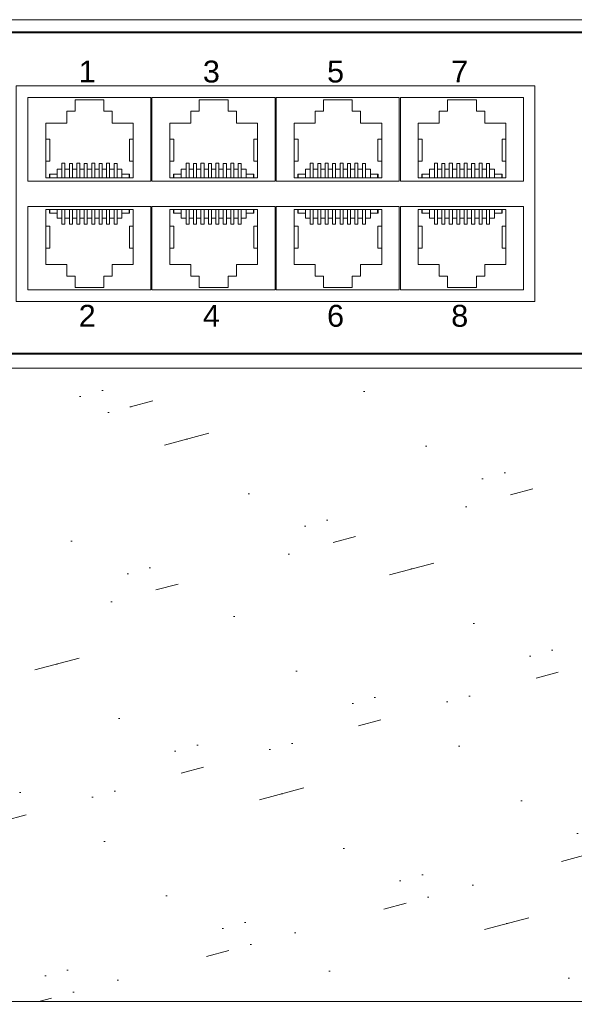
# Model space of a CAD drawing. Header units: millimetres. Extents: x 83969 to 164243, y -22860 to 4849.
# Tile 86 of 116: x 163445.87 to 163450.69, y -21374.84 to -21366.27. Entities that reach past the tile are written whole.
import ezdxf

# ---------------------------------------------------------------- set-up
doc = ezdxf.new("R2010")
doc.units = ezdxf.units.MM
doc.layers.get('0').update_dxf_attribs({"color": 251, "lineweight": 0})
doc.styles.add('Arial10', font='arial.ttf', dxfattribs={"height": 10})

# ---------------------------------------------------------------- blocks, each defined once
blk = doc.blocks.new('Panel zaślepiający 2U')
h = blk.add_hatch()
h.set_pattern_fill('GROUT', color=256, scale=0.25, angle=15, style=0)
h.set_pattern_definition([(15, (-221.187624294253, -203.5279369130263), (-0.3507189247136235, 2.535626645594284), [0.3175, -2.2225]), (15, (-221.1274679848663, -202.5257175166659), (-0.6574003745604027, 2.453451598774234), [0, -2.54]), (15, (-221.8009871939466, -203.6922870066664), (0.2626439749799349, 2.699976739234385), [0, -2.54]), (15, (-222.2940374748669, -201.8521983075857), (1.796051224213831, 3.110851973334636), [0.635, -4.445]), (15, (-220.0430735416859, -202.8925552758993), (-0.6574003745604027, 2.453451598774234), [0, -2.54]), (15, (-220.5742613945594, -203.3635868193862), (-0.04403747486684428, 2.617801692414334), [0, -2.54]), (15, (-220.3497549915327, -202.9747303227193), (-0.6574003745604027, 2.453451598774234), [0, -2.54]), (15, (-221.9873560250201, -201.7700232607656), (-0.6574003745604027, 2.453451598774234), [0, -2.54])])
h.paths.add_polyline_path([(46.67249973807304, 6.476403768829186e-08), (48.89499973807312, 6.476403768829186e-08), (48.89499973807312, 4.445000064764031), (48.89500005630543, 8.889999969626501), (46.67250005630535, 8.889999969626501), (46.67250005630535, 8.578849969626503, -0.9999999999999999), (46.36135005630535, 8.578849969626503), (46.36135005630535, 8.802988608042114), (2.533650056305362, 8.802988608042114), (2.533650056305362, 8.578849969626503, -0.9999999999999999), (2.222500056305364, 8.578849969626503), (2.222500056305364, 8.889999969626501), (5.630533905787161e-08, 8.889999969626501), (5.630533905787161e-08, 4.444999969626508), (-2.619269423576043e-07, 6.476403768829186e-08), (2.222499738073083, 6.476403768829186e-08), (2.222499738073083, 0.3111500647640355, -0.9999999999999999), (2.53364973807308, 0.3111500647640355), (2.53364973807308, 0.03924461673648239), (46.36134973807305, 0.03924461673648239), (46.36134973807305, 0.3111500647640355, -0.9999999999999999), (46.67249973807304, 0.3111500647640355)])
for p, q in [((46.36135005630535, 8.802988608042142), (2.533650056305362, 8.802988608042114)), ((46.36134973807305, 0.03924461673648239), (2.53364973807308, 0.03924461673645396))]:
    blk.add_line(p, q)
blk = doc.blocks.new('Panel modularny_24_port_1U')
at = {"color": 0}
blk.add_line((-6.493726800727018e-08, 5.612997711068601e-08), (48.89499993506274, 5.612997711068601e-08), dxfattribs=at)
blk = doc.blocks.new('Switch 24xGE')
at = {"color": 144}
for points in [[(-306.449629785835, 0), (0, 0), (0, 27.95462635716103), (-306.449629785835, 27.95462635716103)], [(-185.0995380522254, 23.25212292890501), (-139.9998358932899, 23.25212292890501), (-139.9998358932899, 4.506366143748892), (-185.0995380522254, 4.506366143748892)]]:
    blk.add_lwpolyline(points, close=True, dxfattribs=at)
blk.add_lwpolyline([(-272.4494656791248, 27.87565783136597), (-33.99983589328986, 27.87565783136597), (-33.99983589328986, -0.0789685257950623), (-272.4494656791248, -0.0789685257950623)], close=True)
for points in [[(-173.3998358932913, 22.25212292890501), (-173.3998358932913, 14.98140543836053), (-184.0995380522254, 14.98140543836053), (-184.0995380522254, 22.25212292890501), (-173.3998358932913, 22.25212292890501)], [(-182.5461508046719, 15.25891076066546), (-182.5461508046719, 20.02562278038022), (-180.7096501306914, 20.02562278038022), (-180.7096501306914, 21.05431818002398), (-179.9857533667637, 21.05431818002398), (-179.9857533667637, 22.05338038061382), (-177.4838645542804, 22.05338038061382), (-177.4838645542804, 21.05431818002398), (-176.7599677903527, 21.05431818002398), (-176.759967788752, 20.02562278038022), (-174.9234671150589, 20.02562278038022), (-174.9234671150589, 15.25891076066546), (-182.5461508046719, 15.25891076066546), (-182.227293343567, 15.25891076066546), (-182.227293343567, 15.57640934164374), (-182.1955434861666, 15.57640934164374), (-182.1955434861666, 15.25891076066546), (-182.1955434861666, 15.57640934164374), (-181.5605463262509, 15.57640934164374), (-181.5605463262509, 15.25891076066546), (-181.5605463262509, 16.02090735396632), (-181.1350982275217, 16.02090735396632), (-181.1350982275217, 15.25891076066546), (-181.1350982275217, 16.53998001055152), (-180.8683994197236, 16.53998001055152), (-180.8683994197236, 15.25891076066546), (-180.8683994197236, 16.02090735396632), (-180.4874011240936, 16.02090735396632), (-180.4874011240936, 15.25891076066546), (-180.4874011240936, 16.51988009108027), (-180.2207023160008, 16.51988009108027), (-180.2207023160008, 15.25891076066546), (-180.2207023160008, 16.02090735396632), (-179.8397040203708, 16.02090735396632), (-179.8397040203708, 15.25891076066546), (-179.8397040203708, 16.54001355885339), (-179.5730052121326, 16.54001355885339), (-179.5730052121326, 15.25891076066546), (-179.5730052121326, 16.02090735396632), (-179.1920069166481, 16.02090735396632), (-179.1920069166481, 15.25891076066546), (-179.1920069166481, 16.51985596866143), (-178.9253081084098, 16.51985596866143), (-178.9253081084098, 15.25891076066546), (-178.9253081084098, 16.02090735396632), (-178.5443098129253, 16.02090735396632), (-178.5443098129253, 15.25891076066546), (-178.5443098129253, 16.54001355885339), (-178.2776110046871, 16.54001355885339), (-178.2776110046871, 15.25891076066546), (-178.2776110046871, 16.02090735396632), (-177.8966127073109, 16.02090735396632), (-177.8966127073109, 15.25891076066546), (-177.8966127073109, 16.51988177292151), (-177.6299139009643, 16.51985596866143), (-177.6299139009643, 15.25891076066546), (-177.6299139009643, 16.02090735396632), (-177.2489156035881, 16.02090735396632), (-177.2489156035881, 15.25891076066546), (-177.2489156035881, 16.54001355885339), (-176.9822167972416, 16.54001355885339), (-176.9822167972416, 15.25891076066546), (-176.9822167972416, 16.02090735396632), (-176.6012184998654, 16.02090735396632), (-176.6012184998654, 15.25891076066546), (-176.6012184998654, 16.51988177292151), (-176.3345196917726, 16.51985596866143), (-176.3345196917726, 15.25891076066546), (-176.3345196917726, 16.02090735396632), (-175.9090715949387, 16.02090735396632), (-175.9090715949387, 15.25891076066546), (-175.9090715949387, 15.57640934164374), (-175.2740744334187, 15.57635639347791), (-175.2740744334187, 15.25891076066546), (-175.2740744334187, 15.57635639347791), (-175.2423245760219, 15.57635639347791), (-175.2423245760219, 15.25891076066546)], [(-162.599835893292, 22.25212292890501), (-162.599835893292, 14.98140543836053), (-173.2995380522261, 14.98140543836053), (-173.2995380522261, 22.25212292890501), (-162.599835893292, 22.25212292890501)], [(-171.7461508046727, 15.25891076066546), (-171.7461508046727, 20.02562278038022), (-169.9096501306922, 20.02562278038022), (-169.9096501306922, 21.05431818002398), (-169.1857533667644, 21.05431818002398), (-169.1857533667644, 22.05338038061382), (-166.6838645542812, 22.05338038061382), (-166.6838645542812, 21.05431818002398), (-165.9599677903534, 21.05431818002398), (-165.9599677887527, 20.02562278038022), (-164.1234671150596, 20.02562278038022), (-164.1234671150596, 15.25891076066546), (-171.7461508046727, 15.25891076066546), (-171.4272933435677, 15.25891076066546), (-171.4272933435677, 15.57640934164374), (-171.3955434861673, 15.57640934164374), (-171.3955434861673, 15.25891076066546), (-171.3955434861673, 15.57640934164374), (-170.7605463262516, 15.57640934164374), (-170.7605463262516, 15.25891076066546), (-170.7605463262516, 16.02090735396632), (-170.3350982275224, 16.02090735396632), (-170.3350982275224, 15.25891076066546), (-170.3350982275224, 16.53998001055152), (-170.0683994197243, 16.53998001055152), (-170.0683994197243, 15.25891076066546), (-170.0683994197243, 16.02090735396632), (-169.6874011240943, 16.02090735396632), (-169.6874011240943, 15.25891076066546), (-169.6874011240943, 16.51988009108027), (-169.4207023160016, 16.51988009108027), (-169.4207023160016, 15.25891076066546), (-169.4207023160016, 16.02090735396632), (-169.0397040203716, 16.02090735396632), (-169.0397040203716, 15.25891076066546), (-169.0397040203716, 16.54001355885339), (-168.7730052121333, 16.54001355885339), (-168.7730052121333, 15.25891076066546), (-168.7730052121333, 16.02090735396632), (-168.3920069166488, 16.02090735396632), (-168.3920069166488, 15.25891076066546), (-168.3920069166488, 16.51985596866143), (-168.1253081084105, 16.51985596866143), (-168.1253081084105, 15.25891076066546), (-168.1253081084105, 16.02090735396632), (-167.7443098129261, 16.02090735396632), (-167.7443098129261, 15.25891076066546), (-167.7443098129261, 16.54001355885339), (-167.4776110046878, 16.54001355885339), (-167.4776110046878, 15.25891076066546), (-167.4776110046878, 16.02090735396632), (-167.0966127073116, 16.02090735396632), (-167.0966127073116, 15.25891076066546), (-167.0966127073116, 16.51988177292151), (-166.829913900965, 16.51985596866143), (-166.829913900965, 15.25891076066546), (-166.829913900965, 16.02090735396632), (-166.4489156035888, 16.02090735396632), (-166.4489156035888, 15.25891076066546), (-166.4489156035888, 16.54001355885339), (-166.1822167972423, 16.54001355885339), (-166.1822167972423, 15.25891076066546), (-166.1822167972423, 16.02090735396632), (-165.8012184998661, 16.02090735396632), (-165.8012184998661, 15.25891076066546), (-165.8012184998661, 16.51988177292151), (-165.5345196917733, 16.51985596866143), (-165.5345196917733, 15.25891076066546), (-165.5345196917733, 16.02090735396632), (-165.1090715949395, 16.02090735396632), (-165.1090715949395, 15.25891076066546), (-165.1090715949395, 15.57640934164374), (-164.4740744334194, 15.57635639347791), (-164.4740744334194, 15.25891076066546), (-164.4740744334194, 15.57635639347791), (-164.4423245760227, 15.57635639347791), (-164.4423245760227, 15.25891076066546)], [(-151.7998358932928, 22.25212292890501), (-151.7998358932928, 14.98140543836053), (-162.4995380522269, 14.98140543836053), (-162.4995380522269, 22.25212292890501), (-151.7998358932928, 22.25212292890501)], [(-160.9461508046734, 15.25891076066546), (-160.9461508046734, 20.02562278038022), (-159.1096501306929, 20.02562278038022), (-159.1096501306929, 21.05431818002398), (-158.3857533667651, 21.05431818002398), (-158.3857533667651, 22.05338038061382), (-155.8838645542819, 22.05338038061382), (-155.8838645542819, 21.05431818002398), (-155.1599677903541, 21.05431818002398), (-155.1599677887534, 20.02562278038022), (-153.3234671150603, 20.02562278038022), (-153.3234671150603, 15.25891076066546), (-160.9461508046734, 15.25891076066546), (-160.6272933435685, 15.25891076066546), (-160.6272933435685, 15.57640934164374), (-160.595543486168, 15.57640934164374), (-160.595543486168, 15.25891076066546), (-160.595543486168, 15.57640934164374), (-159.9605463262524, 15.57640934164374), (-159.9605463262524, 15.25891076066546), (-159.9605463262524, 16.02090735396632), (-159.5350982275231, 16.02090735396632), (-159.5350982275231, 15.25891076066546), (-159.5350982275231, 16.53998001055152), (-159.268399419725, 16.53998001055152), (-159.268399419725, 15.25891076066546), (-159.268399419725, 16.02090735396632), (-158.887401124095, 16.02090735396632), (-158.887401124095, 15.25891076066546), (-158.887401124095, 16.51988009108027), (-158.6207023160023, 16.51988009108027), (-158.6207023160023, 15.25891076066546), (-158.6207023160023, 16.02090735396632), (-158.2397040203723, 16.02090735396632), (-158.2397040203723, 15.25891076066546), (-158.2397040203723, 16.54001355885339), (-157.973005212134, 16.54001355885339), (-157.973005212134, 15.25891076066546), (-157.973005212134, 16.02090735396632), (-157.5920069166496, 16.02090735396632), (-157.5920069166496, 15.25891076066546), (-157.5920069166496, 16.51985596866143), (-157.3253081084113, 16.51985596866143), (-157.3253081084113, 15.25891076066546), (-157.3253081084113, 16.02090735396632), (-156.9443098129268, 16.02090735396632), (-156.9443098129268, 15.25891076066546), (-156.9443098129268, 16.54001355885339), (-156.6776110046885, 16.54001355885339), (-156.6776110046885, 15.25891076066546), (-156.6776110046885, 16.02090735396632), (-156.2966127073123, 16.02090735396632), (-156.2966127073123, 15.25891076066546), (-156.2966127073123, 16.51988177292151), (-156.0299139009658, 16.51985596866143), (-156.0299139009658, 15.25891076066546), (-156.0299139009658, 16.02090735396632), (-155.6489156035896, 16.02090735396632), (-155.6489156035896, 15.25891076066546), (-155.6489156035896, 16.54001355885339), (-155.382216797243, 16.54001355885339), (-155.382216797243, 15.25891076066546), (-155.382216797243, 16.02090735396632), (-155.0012184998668, 16.02090735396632), (-155.0012184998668, 15.25891076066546), (-155.0012184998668, 16.51988177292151), (-154.734519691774, 16.51985596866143), (-154.734519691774, 15.25891076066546), (-154.734519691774, 16.02090735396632), (-154.3090715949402, 16.02090735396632), (-154.3090715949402, 15.25891076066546), (-154.3090715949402, 15.57640934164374), (-153.6740744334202, 15.57635639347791), (-153.6740744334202, 15.25891076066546), (-153.6740744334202, 15.57635639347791), (-153.6423245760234, 15.57635639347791), (-153.6423245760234, 15.25891076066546)], [(-140.9998358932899, 22.25212292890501), (-140.9998358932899, 14.98140543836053), (-151.6995380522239, 14.98140543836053), (-151.6995380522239, 22.25212292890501), (-140.9998358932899, 22.25212292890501)], [(-150.1461508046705, 15.25891076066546), (-150.1461508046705, 20.02562278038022), (-148.30965013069, 20.02562278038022), (-148.30965013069, 21.05431818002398), (-147.5857533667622, 21.05431818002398), (-147.5857533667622, 22.05338038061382), (-145.083864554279, 22.05338038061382), (-145.083864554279, 21.05431818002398), (-144.3599677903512, 21.05431818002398), (-144.3599677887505, 20.02562278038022), (-142.5234671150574, 20.02562278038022), (-142.5234671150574, 15.25891076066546), (-150.1461508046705, 15.25891076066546), (-149.8272933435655, 15.25891076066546), (-149.8272933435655, 15.57640934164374), (-149.7955434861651, 15.57640934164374), (-149.7955434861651, 15.25891076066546), (-149.7955434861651, 15.57640934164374), (-149.1605463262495, 15.57640934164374), (-149.1605463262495, 15.25891076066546), (-149.1605463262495, 16.02090735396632), (-148.7350982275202, 16.02090735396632), (-148.7350982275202, 15.25891076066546), (-148.7350982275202, 16.53998001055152), (-148.4683994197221, 16.53998001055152), (-148.4683994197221, 15.25891076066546), (-148.4683994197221, 16.02090735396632), (-148.0874011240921, 16.02090735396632), (-148.0874011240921, 15.25891076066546), (-148.0874011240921, 16.51988009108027), (-147.8207023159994, 16.51988009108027), (-147.8207023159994, 15.25891076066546), (-147.8207023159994, 16.02090735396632), (-147.4397040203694, 16.02090735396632), (-147.4397040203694, 15.25891076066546), (-147.4397040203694, 16.54001355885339), (-147.1730052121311, 16.54001355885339), (-147.1730052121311, 15.25891076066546), (-147.1730052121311, 16.02090735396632), (-146.7920069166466, 16.02090735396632), (-146.7920069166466, 15.25891076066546), (-146.7920069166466, 16.51985596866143), (-146.5253081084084, 16.51985596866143), (-146.5253081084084, 15.25891076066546), (-146.5253081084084, 16.02090735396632), (-146.1443098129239, 16.02090735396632), (-146.1443098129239, 15.25891076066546), (-146.1443098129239, 16.54001355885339), (-145.8776110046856, 16.54001355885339), (-145.8776110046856, 15.25891076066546), (-145.8776110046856, 16.02090735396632), (-145.4966127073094, 16.02090735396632), (-145.4966127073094, 15.25891076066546), (-145.4966127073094, 16.51988177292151), (-145.2299139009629, 16.51985596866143), (-145.2299139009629, 15.25891076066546), (-145.2299139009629, 16.02090735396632), (-144.8489156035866, 16.02090735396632), (-144.8489156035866, 15.25891076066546), (-144.8489156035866, 16.54001355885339), (-144.5822167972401, 16.54001355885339), (-144.5822167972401, 15.25891076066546), (-144.5822167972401, 16.02090735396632), (-144.2012184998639, 16.02090735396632), (-144.2012184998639, 15.25891076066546), (-144.2012184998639, 16.51988177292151), (-143.9345196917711, 16.51985596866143), (-143.9345196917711, 15.25891076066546), (-143.9345196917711, 16.02090735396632), (-143.5090715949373, 16.02090735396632), (-143.5090715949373, 15.25891076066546), (-143.5090715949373, 15.57640934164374), (-142.8740744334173, 15.57635639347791), (-142.8740744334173, 15.25891076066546), (-142.8740744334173, 15.57635639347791), (-142.8423245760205, 15.57635639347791), (-142.8423245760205, 15.25891076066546)], [(-182.5461508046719, 18.61592908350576), (-182.1911065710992, 18.61592908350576), (-182.1911065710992, 16.71305425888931), (-182.5461508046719, 16.71305425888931)], [(-174.9234671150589, 18.61592908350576), (-175.2467614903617, 18.61592908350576), (-175.2467614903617, 16.71305425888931), (-174.9234671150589, 16.71305425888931)], [(-171.7461508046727, 18.61592908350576), (-171.3911065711, 18.61592908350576), (-171.3911065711, 16.71305425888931), (-171.7461508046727, 16.71305425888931)], [(-164.1234671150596, 18.61592908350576), (-164.4467614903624, 18.61592908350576), (-164.4467614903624, 16.71305425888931), (-164.1234671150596, 16.71305425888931)], [(-160.9461508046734, 18.61592908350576), (-160.5911065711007, 18.61592908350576), (-160.5911065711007, 16.71305425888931), (-160.9461508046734, 16.71305425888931)], [(-153.3234671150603, 18.61592908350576), (-153.6467614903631, 18.61592908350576), (-153.6467614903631, 16.71305425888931), (-153.3234671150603, 16.71305425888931)], [(-150.1461508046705, 18.61592908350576), (-149.7911065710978, 18.61592908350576), (-149.7911065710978, 16.71305425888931), (-150.1461508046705, 16.71305425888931)], [(-142.5234671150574, 18.61592908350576), (-142.8467614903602, 18.61592908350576), (-142.8467614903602, 16.71305425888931), (-142.5234671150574, 16.71305425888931)], [(-173.3998358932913, 5.506366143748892), (-173.3998358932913, 12.77708363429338), (-184.0995380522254, 12.77708363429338), (-184.0995380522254, 5.506366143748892), (-173.3998358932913, 5.506366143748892)], [(-182.5461508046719, 12.49957831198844), (-182.5461508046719, 7.732866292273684), (-180.7096501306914, 7.732866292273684), (-180.7096501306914, 6.704170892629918), (-179.9857533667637, 6.704170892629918), (-179.9857533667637, 5.705108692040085), (-177.4838645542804, 5.705108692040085), (-177.4838645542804, 6.704170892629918), (-176.7599677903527, 6.704170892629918), (-176.759967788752, 7.732866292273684), (-174.9234671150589, 7.732866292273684), (-174.9234671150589, 12.49957831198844), (-182.5461508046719, 12.49957831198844), (-182.227293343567, 12.49957831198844), (-182.227293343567, 12.18207973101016), (-182.1955434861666, 12.18207973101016), (-182.1955434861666, 12.49957831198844), (-182.1955434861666, 12.18207973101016), (-181.5605463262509, 12.18207973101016), (-181.5605463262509, 12.49957831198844), (-181.5605463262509, 11.73758171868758), (-181.1350982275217, 11.73758171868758), (-181.1350982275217, 12.49957831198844), (-181.1350982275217, 11.21850906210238), (-180.8683994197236, 11.21850906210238), (-180.8683994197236, 12.49957831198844), (-180.8683994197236, 11.73758171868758), (-180.4874011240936, 11.73758171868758), (-180.4874011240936, 12.49957831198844), (-180.4874011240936, 11.23860898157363), (-180.2207023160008, 11.23860898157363), (-180.2207023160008, 12.49957831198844), (-180.2207023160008, 11.73758171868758), (-179.8397040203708, 11.73758171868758), (-179.8397040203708, 12.49957831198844), (-179.8397040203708, 11.21847551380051), (-179.5730052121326, 11.21847551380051), (-179.5730052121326, 12.49957831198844), (-179.5730052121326, 11.73758171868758), (-179.1920069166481, 11.73758171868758), (-179.1920069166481, 12.49957831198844), (-179.1920069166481, 11.23863310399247), (-178.9253081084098, 11.23863310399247), (-178.9253081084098, 12.49957831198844), (-178.9253081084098, 11.73758171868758), (-178.5443098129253, 11.73758171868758), (-178.5443098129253, 12.49957831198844), (-178.5443098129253, 11.21847551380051), (-178.2776110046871, 11.21847551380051), (-178.2776110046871, 12.49957831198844), (-178.2776110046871, 11.73758171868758), (-177.8966127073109, 11.73758171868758), (-177.8966127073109, 12.49957831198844), (-177.8966127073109, 11.23860729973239), (-177.6299139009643, 11.23863310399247), (-177.6299139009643, 12.49957831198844), (-177.6299139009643, 11.73758171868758), (-177.2489156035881, 11.73758171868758), (-177.2489156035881, 12.49957831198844), (-177.2489156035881, 11.21847551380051), (-176.9822167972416, 11.21847551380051), (-176.9822167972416, 12.49957831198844), (-176.9822167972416, 11.73758171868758), (-176.6012184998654, 11.73758171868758), (-176.6012184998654, 12.49957831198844), (-176.6012184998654, 11.23860729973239), (-176.3345196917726, 11.23863310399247), (-176.3345196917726, 12.49957831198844), (-176.3345196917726, 11.73758171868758), (-175.9090715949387, 11.73758171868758), (-175.9090715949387, 12.49957831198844), (-175.9090715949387, 12.18207973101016), (-175.2740744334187, 12.18213267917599), (-175.2740744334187, 12.49957831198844), (-175.2740744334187, 12.18213267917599), (-175.2423245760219, 12.18213267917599), (-175.2423245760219, 12.49957831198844)], [(-162.599835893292, 5.506366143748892), (-162.599835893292, 12.77708363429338), (-173.2995380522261, 12.77708363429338), (-173.2995380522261, 5.506366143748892), (-162.599835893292, 5.506366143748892)], [(-171.7461508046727, 12.49957831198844), (-171.7461508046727, 7.732866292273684), (-169.9096501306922, 7.732866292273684), (-169.9096501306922, 6.704170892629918), (-169.1857533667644, 6.704170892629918), (-169.1857533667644, 5.705108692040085), (-166.6838645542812, 5.705108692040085), (-166.6838645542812, 6.704170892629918), (-165.9599677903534, 6.704170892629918), (-165.9599677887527, 7.732866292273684), (-164.1234671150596, 7.732866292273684), (-164.1234671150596, 12.49957831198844), (-171.7461508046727, 12.49957831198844), (-171.4272933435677, 12.49957831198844), (-171.4272933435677, 12.18207973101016), (-171.3955434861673, 12.18207973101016), (-171.3955434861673, 12.49957831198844), (-171.3955434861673, 12.18207973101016), (-170.7605463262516, 12.18207973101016), (-170.7605463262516, 12.49957831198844), (-170.7605463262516, 11.73758171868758), (-170.3350982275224, 11.73758171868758), (-170.3350982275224, 12.49957831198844), (-170.3350982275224, 11.21850906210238), (-170.0683994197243, 11.21850906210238), (-170.0683994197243, 12.49957831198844), (-170.0683994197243, 11.73758171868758), (-169.6874011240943, 11.73758171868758), (-169.6874011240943, 12.49957831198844), (-169.6874011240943, 11.23860898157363), (-169.4207023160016, 11.23860898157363), (-169.4207023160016, 12.49957831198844), (-169.4207023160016, 11.73758171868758), (-169.0397040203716, 11.73758171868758), (-169.0397040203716, 12.49957831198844), (-169.0397040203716, 11.21847551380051), (-168.7730052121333, 11.21847551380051), (-168.7730052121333, 12.49957831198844), (-168.7730052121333, 11.73758171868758), (-168.3920069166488, 11.73758171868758), (-168.3920069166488, 12.49957831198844), (-168.3920069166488, 11.23863310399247), (-168.1253081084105, 11.23863310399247), (-168.1253081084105, 12.49957831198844), (-168.1253081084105, 11.73758171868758), (-167.7443098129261, 11.73758171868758), (-167.7443098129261, 12.49957831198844), (-167.7443098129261, 11.21847551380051), (-167.4776110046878, 11.21847551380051), (-167.4776110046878, 12.49957831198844), (-167.4776110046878, 11.73758171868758), (-167.0966127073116, 11.73758171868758), (-167.0966127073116, 12.49957831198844), (-167.0966127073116, 11.23860729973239), (-166.829913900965, 11.23863310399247), (-166.829913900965, 12.49957831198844), (-166.829913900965, 11.73758171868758), (-166.4489156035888, 11.73758171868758), (-166.4489156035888, 12.49957831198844), (-166.4489156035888, 11.21847551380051), (-166.1822167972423, 11.21847551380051), (-166.1822167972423, 12.49957831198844), (-166.1822167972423, 11.73758171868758), (-165.8012184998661, 11.73758171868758), (-165.8012184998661, 12.49957831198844), (-165.8012184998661, 11.23860729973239), (-165.5345196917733, 11.23863310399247), (-165.5345196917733, 12.49957831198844), (-165.5345196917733, 11.73758171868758), (-165.1090715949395, 11.73758171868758), (-165.1090715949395, 12.49957831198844), (-165.1090715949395, 12.18207973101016), (-164.4740744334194, 12.18213267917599), (-164.4740744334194, 12.49957831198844), (-164.4740744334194, 12.18213267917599), (-164.4423245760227, 12.18213267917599), (-164.4423245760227, 12.49957831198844)], [(-151.7998358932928, 5.506366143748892), (-151.7998358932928, 12.77708363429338), (-162.4995380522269, 12.77708363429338), (-162.4995380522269, 5.506366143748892), (-151.7998358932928, 5.506366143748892)], [(-160.9461508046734, 12.49957831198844), (-160.9461508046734, 7.732866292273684), (-159.1096501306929, 7.732866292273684), (-159.1096501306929, 6.704170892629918), (-158.3857533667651, 6.704170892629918), (-158.3857533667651, 5.705108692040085), (-155.8838645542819, 5.705108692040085), (-155.8838645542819, 6.704170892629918), (-155.1599677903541, 6.704170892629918), (-155.1599677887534, 7.732866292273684), (-153.3234671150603, 7.732866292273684), (-153.3234671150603, 12.49957831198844), (-160.9461508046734, 12.49957831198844), (-160.6272933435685, 12.49957831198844), (-160.6272933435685, 12.18207973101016), (-160.595543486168, 12.18207973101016), (-160.595543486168, 12.49957831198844), (-160.595543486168, 12.18207973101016), (-159.9605463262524, 12.18207973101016), (-159.9605463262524, 12.49957831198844), (-159.9605463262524, 11.73758171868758), (-159.5350982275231, 11.73758171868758), (-159.5350982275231, 12.49957831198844), (-159.5350982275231, 11.21850906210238), (-159.268399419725, 11.21850906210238), (-159.268399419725, 12.49957831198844), (-159.268399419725, 11.73758171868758), (-158.887401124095, 11.73758171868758), (-158.887401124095, 12.49957831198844), (-158.887401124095, 11.23860898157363), (-158.6207023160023, 11.23860898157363), (-158.6207023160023, 12.49957831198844), (-158.6207023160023, 11.73758171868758), (-158.2397040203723, 11.73758171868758), (-158.2397040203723, 12.49957831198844), (-158.2397040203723, 11.21847551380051), (-157.973005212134, 11.21847551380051), (-157.973005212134, 12.49957831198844), (-157.973005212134, 11.73758171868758), (-157.5920069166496, 11.73758171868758), (-157.5920069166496, 12.49957831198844), (-157.5920069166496, 11.23863310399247), (-157.3253081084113, 11.23863310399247), (-157.3253081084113, 12.49957831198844), (-157.3253081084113, 11.73758171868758), (-156.9443098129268, 11.73758171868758), (-156.9443098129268, 12.49957831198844), (-156.9443098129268, 11.21847551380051), (-156.6776110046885, 11.21847551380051), (-156.6776110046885, 12.49957831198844), (-156.6776110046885, 11.73758171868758), (-156.2966127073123, 11.73758171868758), (-156.2966127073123, 12.49957831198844), (-156.2966127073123, 11.23860729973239), (-156.0299139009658, 11.23863310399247), (-156.0299139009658, 12.49957831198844), (-156.0299139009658, 11.73758171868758), (-155.6489156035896, 11.73758171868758), (-155.6489156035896, 12.49957831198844), (-155.6489156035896, 11.21847551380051), (-155.382216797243, 11.21847551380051), (-155.382216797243, 12.49957831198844), (-155.382216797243, 11.73758171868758), (-155.0012184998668, 11.73758171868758), (-155.0012184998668, 12.49957831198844), (-155.0012184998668, 11.23860729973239), (-154.734519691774, 11.23863310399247), (-154.734519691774, 12.49957831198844), (-154.734519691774, 11.73758171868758), (-154.3090715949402, 11.73758171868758), (-154.3090715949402, 12.49957831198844), (-154.3090715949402, 12.18207973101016), (-153.6740744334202, 12.18213267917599), (-153.6740744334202, 12.49957831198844), (-153.6740744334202, 12.18213267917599), (-153.6423245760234, 12.18213267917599), (-153.6423245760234, 12.49957831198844)], [(-140.9998358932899, 5.506366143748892), (-140.9998358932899, 12.77708363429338), (-151.6995380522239, 12.77708363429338), (-151.6995380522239, 5.506366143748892), (-140.9998358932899, 5.506366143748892)], [(-150.1461508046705, 12.49957831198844), (-150.1461508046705, 7.732866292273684), (-148.30965013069, 7.732866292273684), (-148.30965013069, 6.704170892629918), (-147.5857533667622, 6.704170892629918), (-147.5857533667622, 5.705108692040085), (-145.083864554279, 5.705108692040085), (-145.083864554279, 6.704170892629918), (-144.3599677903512, 6.704170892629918), (-144.3599677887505, 7.732866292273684), (-142.5234671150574, 7.732866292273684), (-142.5234671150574, 12.49957831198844), (-150.1461508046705, 12.49957831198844), (-149.8272933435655, 12.49957831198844), (-149.8272933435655, 12.18207973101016), (-149.7955434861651, 12.18207973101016), (-149.7955434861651, 12.49957831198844), (-149.7955434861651, 12.18207973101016), (-149.1605463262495, 12.18207973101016), (-149.1605463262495, 12.49957831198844), (-149.1605463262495, 11.73758171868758), (-148.7350982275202, 11.73758171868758), (-148.7350982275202, 12.49957831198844), (-148.7350982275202, 11.21850906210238), (-148.4683994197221, 11.21850906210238), (-148.4683994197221, 12.49957831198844), (-148.4683994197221, 11.73758171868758), (-148.0874011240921, 11.73758171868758), (-148.0874011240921, 12.49957831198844), (-148.0874011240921, 11.23860898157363), (-147.8207023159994, 11.23860898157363), (-147.8207023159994, 12.49957831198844), (-147.8207023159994, 11.73758171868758), (-147.4397040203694, 11.73758171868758), (-147.4397040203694, 12.49957831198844), (-147.4397040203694, 11.21847551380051), (-147.1730052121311, 11.21847551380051), (-147.1730052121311, 12.49957831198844), (-147.1730052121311, 11.73758171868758), (-146.7920069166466, 11.73758171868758), (-146.7920069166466, 12.49957831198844), (-146.7920069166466, 11.23863310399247), (-146.5253081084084, 11.23863310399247), (-146.5253081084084, 12.49957831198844), (-146.5253081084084, 11.73758171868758), (-146.1443098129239, 11.73758171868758), (-146.1443098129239, 12.49957831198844), (-146.1443098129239, 11.21847551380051), (-145.8776110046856, 11.21847551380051), (-145.8776110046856, 12.49957831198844), (-145.8776110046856, 11.73758171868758), (-145.4966127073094, 11.73758171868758), (-145.4966127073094, 12.49957831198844), (-145.4966127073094, 11.23860729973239), (-145.2299139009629, 11.23863310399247), (-145.2299139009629, 12.49957831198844), (-145.2299139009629, 11.73758171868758), (-144.8489156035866, 11.73758171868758), (-144.8489156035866, 12.49957831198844), (-144.8489156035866, 11.21847551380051), (-144.5822167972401, 11.21847551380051), (-144.5822167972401, 12.49957831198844), (-144.5822167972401, 11.73758171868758), (-144.2012184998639, 11.73758171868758), (-144.2012184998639, 12.49957831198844), (-144.2012184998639, 11.23860729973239), (-143.9345196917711, 11.23863310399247), (-143.9345196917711, 12.49957831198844), (-143.9345196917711, 11.73758171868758), (-143.5090715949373, 11.73758171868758), (-143.5090715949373, 12.49957831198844), (-143.5090715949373, 12.18207973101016), (-142.8740744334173, 12.18213267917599), (-142.8740744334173, 12.49957831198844), (-142.8740744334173, 12.18213267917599), (-142.8423245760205, 12.18213267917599), (-142.8423245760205, 12.49957831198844)], [(-182.5461508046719, 9.14255998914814), (-182.1911065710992, 9.14255998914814), (-182.1911065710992, 11.04543481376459), (-182.5461508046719, 11.04543481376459)], [(-174.9234671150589, 9.14255998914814), (-175.2467614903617, 9.14255998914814), (-175.2467614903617, 11.04543481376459), (-174.9234671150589, 11.04543481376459)], [(-171.7461508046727, 9.14255998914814), (-171.3911065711, 9.14255998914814), (-171.3911065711, 11.04543481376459), (-171.7461508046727, 11.04543481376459)], [(-164.1234671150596, 9.14255998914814), (-164.4467614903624, 9.14255998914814), (-164.4467614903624, 11.04543481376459), (-164.1234671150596, 11.04543481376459)], [(-160.9461508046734, 9.14255998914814), (-160.5911065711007, 9.14255998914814), (-160.5911065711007, 11.04543481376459), (-160.9461508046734, 11.04543481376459)], [(-153.3234671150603, 9.14255998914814), (-153.6467614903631, 9.14255998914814), (-153.6467614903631, 11.04543481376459), (-153.3234671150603, 11.04543481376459)], [(-150.1461508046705, 9.14255998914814), (-149.7911065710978, 9.14255998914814), (-149.7911065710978, 11.04543481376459), (-150.1461508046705, 11.04543481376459)], [(-142.5234671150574, 9.14255998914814), (-142.8467614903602, 9.14255998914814), (-142.8467614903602, 11.04543481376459), (-142.5234671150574, 11.04543481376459)]]:
    blk.add_lwpolyline(points, dxfattribs=at)
at = {"color": 144, "style": 'Arial10'}
for s, p in [('1', (-179.6738089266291, 23.55282538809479)), ('3', (-168.8738089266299, 23.55282538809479)), ('5', (-158.0738089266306, 23.55282538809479)), ('7', (-147.2738089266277, 23.55282538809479)), ('2', (-179.6738089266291, 2.305643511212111)), ('4', (-168.8738089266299, 2.305643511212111)), ('6', (-158.0738089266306, 2.305643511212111)), ('8', (-147.2738089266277, 2.305643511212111))]:
    blk.add_text(s, height=1.904991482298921, dxfattribs=at).set_placement(p)

msp = doc.modelspace()

# ---------------------------------------------------------------- block references
for name, p, xscale, yscale, zscale in [('Panel modularny_24_port_1U', (163433.5389661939, -21366.27133701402), 0.6288112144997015, 0.6288112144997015, 0.6288112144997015), ('Switch 24xGE', (163464.3466449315, -21369.17297502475), 0.1, 0.1, 0.1), ('Panel zaślepiający 2U', (163433.5273867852, -21374.83683185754), 0.6288110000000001, 0.6288110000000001, 0.6288110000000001)]:
    msp.add_blockref(name, p, dxfattribs=dict(xscale=xscale, yscale=yscale, zscale=zscale))

doc.saveas('drawing.dxf')
